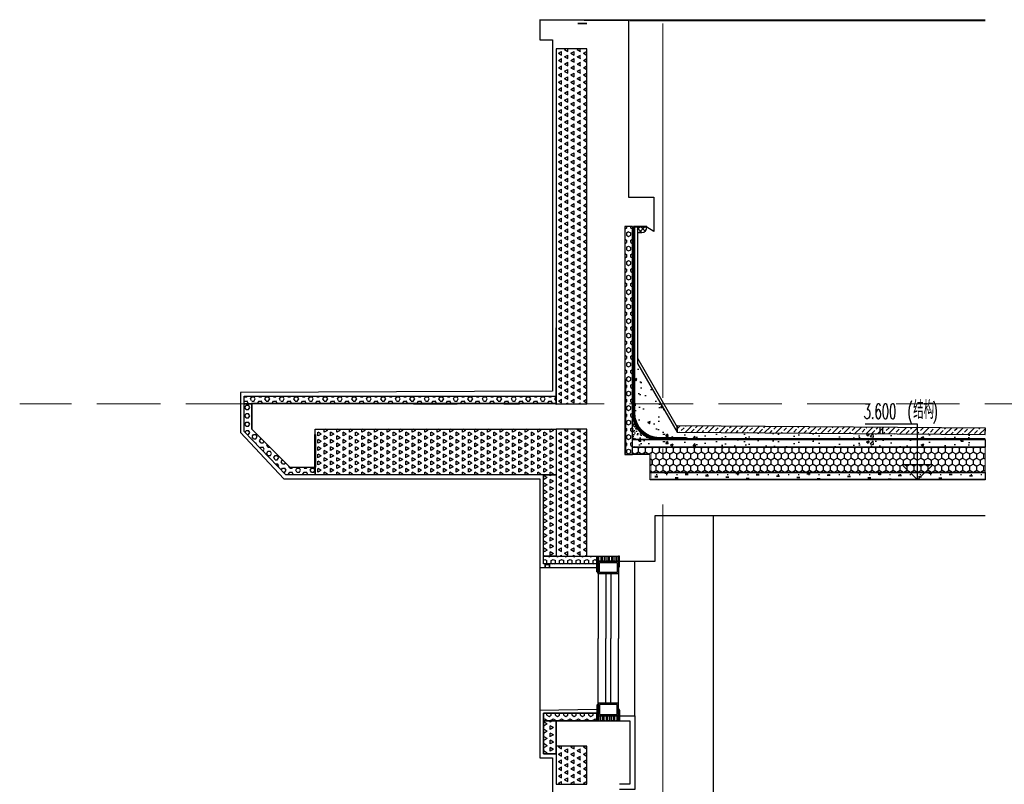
# Model space of a CAD drawing. Extents: x 447288 to 563800, y -194684 to 241749.
# Tile 40 of 91: x 472740 to 476622, y -146072 to -143057. Entities that reach past the tile are written whole.
import ezdxf

# ---------------------------------------------------------------- set-up
doc = ezdxf.new("R2010")
doc.units = 0
doc.header["$LTSCALE"] = 1000
for name, pattern in [('__DASH', [0.35, 0.25, -0.1]), ('DASH', [0.35, 0.25, -0.1]), ('DOTE', [2.4200000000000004, 2, -0.2, 0.02, -0.2])]:
    doc.linetypes.add(name, pattern=pattern)
doc.layers.get('0').update_dxf_attribs({"lineweight": 20})
doc.layers.add('A-ASIS', color=115, linetype='DASH', lineweight=0, plot=False)
for name, color, linetype in [('A-DIM_ELEV', 3, 'Continuous'), ('A-ELEV-LIN1', 40, 'Continuous'), ('A-ELEV-THIN', 7, 'Continuous'), ('A-ELEV-WIN1', 135, 'Continuous'), ('A-FACE', 7, 'Continuous'), ('A-OVER', 7, 'Continuous'), ('A-WATER-LAYER', 7, 'Continuous'), ('fill', 252, 'Continuous'), ('PUB_HATCH', 8, 'Continuous'), ('PUB_TEXT', 7, 'Continuous'), ('SURFACE', 6, 'Continuous'), ('主楼节点$0$13W$0$PUB_HATCH', 8, 'Continuous'), ('主楼节点$0$13W$0$SURFACE', 6, 'Continuous'), ('详图填充-建筑用保温砂浆', 8, 'Continuous'), ('详图填充-细石混凝土、混凝土', 8, 'Continuous'), ('详图现充-水泥砂浆', 8, 'Continuous')]:
    doc.layers.add(name, color=color, linetype=linetype)
for name, color, linetype, lineweight in [('DOTE', 10, 'DOTE', 9), ('WALL', 9, 'Continuous', 50), ('详图填充-防水层', 126, 'Continuous', 200), ('防水', 124, 'Continuous', 0)]:
    doc.layers.add(name, color=color, linetype=linetype, lineweight=lineweight)
doc.styles.add('_TCH_DIM', font='SIMPLEX.shx', dxfattribs={"width": 0.8, "bigfont": 'GBCBIG.shx'})
pattern_1 = [(150, (-634425.2555165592, -15960.36722741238), (-24.74667295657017, -14.28749487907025), [14.2875, -14.2875]), (210, (-634425.2555165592, -15960.36722741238), (-2.9565701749e-06, -28.57499487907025), [14.2875, -14.2875]), (90, (-634437.6288665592, -15967.5109774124), (-24.74667, 14.2875), [14.2875, -14.2875])]

# ---------------------------------------------------------------- blocks, each defined once
blk = doc.blocks.new('*U252')
at = {"layer": 'PUB_HATCH'}
h = blk.add_hatch(dxfattribs=at)
h.set_pattern_fill('HEX', color=256, scale=10, style=0)
h.set_pattern_definition([(0, (-753646.2738851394, 93819.31031401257), (0, 16.49778), [9.525, -19.05]), (120, (-753646.2738851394, 93819.31031401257), (-14.28749658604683, -8.248889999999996), [9.52499999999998, -19.04999999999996]), (60, (-753636.7488851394, 93819.31031401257), (-14.28749658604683, 8.248890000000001), [9.525, -19.05])])
h.paths.add_polyline_path([(-30.00000275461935, 30.00000275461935), (-30.00000275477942, -179.996885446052), (-1.600711e-10, -179.996885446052), (0, -5.82077e-11), (0, 30.00000275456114)])
at = {"layer": 'SURFACE'}
blk.add_lwpolyline([(-30.00000275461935, 30.00000275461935), (-30.00000275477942, -179.996885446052), (-1.600711e-10, -179.996885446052), (0, 0), (0, -5.82077e-11), (0, 30.00000275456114)], close=True, dxfattribs=at)
blk = doc.blocks.new('HesiBlk_20210815100903313')
at = {"layer": 'A-FACE'}
blk.add_hatch(color=251, dxfattribs=at).paths.add_polyline_path([(20, 0), (0, 0), (0, -15), (3, -15), (3, -3), (17, -3), (17, -15), (20, -15)])
at = {"layer": 'A-ASIS'}
blk.add_lwpolyline([(0, -15), (-20, -15)], dxfattribs=at)
at = {"layer": 'A-FACE'}
blk.add_lwpolyline([(20, 0), (0, 0), (0, -15), (3, -15), (3, -3), (17, -3), (17, -15), (20, -15)], close=True, dxfattribs=at)
blk = doc.blocks.new('*U251')
at = {"layer": 'PUB_HATCH'}
h = blk.add_hatch(dxfattribs=at)
h.set_pattern_fill('HEX', color=256, scale=10, style=0)
h.set_pattern_definition([(0, (-753646.2738851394, 93819.30698159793), (0, 16.49778), [9.525, -19.05]), (120, (-753646.2738851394, 93819.30698159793), (-14.28749658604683, -8.248889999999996), [9.524999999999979, -19.04999999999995]), (60, (-753636.7488851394, 93819.30698159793), (-14.28749658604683, 8.248890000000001), [9.525, -19.05])])
h.paths.add_polyline_path([(-30.00000275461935, 30.00000275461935), (-30.00000275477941, -180.000217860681), (-1.600675e-10, -180.000217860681), (0, -5.82077e-11), (0, 30.00000275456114)])
at = {"layer": 'SURFACE'}
blk.add_lwpolyline([(-30.00000275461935, 30.00000275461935), (-30.00000275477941, -180.000217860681), (-1.600675e-10, -180.000217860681), (0, 0), (0, -5.82077e-11), (0, 30.00000275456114)], close=True, dxfattribs=at)
blk = doc.blocks.new('*U122')
at = {"layer": 'fill'}
h = blk.add_hatch(dxfattribs=at)
h.set_pattern_fill('TRIANG', color=256, scale=10, angle=90, style=0)
h.set_pattern_definition([(150, (0, 3108.20780645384), (-24.74667295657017, -14.28749487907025), [14.2875, -14.2875]), (210, (0, 3108.20780645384), (-2.9565701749e-06, -28.57499487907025), [14.2875, -14.2875]), (90, (-12.37335, 3101.06405645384), (-24.74667, 14.2875), [14.2875, -14.2875])])
h.paths.add_polyline_path([(-20, 1679.10390323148), (100, 1679.10390323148), (100, 1529.10390322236), (-20, 1529.10390322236)])
at = {"layer": 'SURFACE'}
blk.add_lwpolyline([(-20, 1679.10390323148), (100, 1679.10390323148), (100, 1529.10390322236), (-20, 1529.10390322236)], close=True, dxfattribs=at)
blk = doc.blocks.new('*U123')
at = {"layer": 'fill'}
h = blk.add_hatch(dxfattribs=at)
h.set_pattern_fill('TRIANG', color=256, scale=10, angle=90, style=0)
h.set_pattern_definition([(150, (0, 3458.207802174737), (-24.74667295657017, -14.28749487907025), [14.2875, -14.2875]), (210, (0, 3458.207802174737), (-2.9565701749e-06, -28.57499487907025), [14.2875, -14.2875]), (90, (-12.37335, 3451.064052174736), (-24.74667, 14.2875), [14.2875, -14.2875])])
h.paths.add_polyline_path([(-20, 2029.103898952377), (100, 2029.103898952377), (100, 1529.10390322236), (-20, 1529.10390322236)])
at = {"layer": 'SURFACE'}
blk.add_lwpolyline([(-20, 2029.103898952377), (100, 2029.103898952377), (100, 1529.10390322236), (-20, 1529.10390322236)], close=True, dxfattribs=at)
blk = doc.blocks.new('*U129')
at = {"layer": 'fill'}
h = blk.add_hatch(dxfattribs=at)
h.set_pattern_fill('TRIANG', color=256, scale=10, angle=90, style=0)
h.set_pattern_definition([(150, (0, 4358.207819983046), (-24.74667295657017, -14.28749487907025), [14.2875, -14.2875]), (210, (0, 4358.207819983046), (-2.9565701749e-06, -28.57499487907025), [14.2875, -14.2875]), (90, (-12.37335, 4351.064069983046), (-24.74667, 14.2875), [14.2875, -14.2875])])
h.paths.add_polyline_path([(-20, 2929.103916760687), (100, 2929.103916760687), (100, 1529.10390322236), (-20, 1529.10390322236)])
at = {"layer": 'SURFACE'}
blk.add_lwpolyline([(-20, 2929.103916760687), (100, 2929.103916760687), (100, 1529.10390322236), (-20, 1529.10390322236)], close=True, dxfattribs=at)
blk = doc.blocks.new('A$C5B8A4F07')
at = {"layer": 'A-OVER'}
for p, q in [((3.500000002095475, -3.000000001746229), (3.500000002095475, -17.0000000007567)), ((10.50000000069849, -17.0000000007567), (10.50000000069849, -3.000000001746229)), ((17.50000000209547, -3.000000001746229), (17.50000000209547, -17.0000000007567)), ((24.50000000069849, -17.0000000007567), (24.50000000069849, -3.000000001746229)), ((31.50000000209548, -3.000000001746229), (31.50000000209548, -17.0000000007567)), ((38.50000000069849, -17.0000000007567), (38.50000000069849, -3.000000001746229)), ((45.50000000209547, -3.000000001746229), (45.50000000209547, -17.0000000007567)), ((52.50000000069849, -17.0000000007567), (52.50000000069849, -3.000000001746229)), ((59.50000000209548, -3.000000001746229), (59.50000000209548, -17.0000000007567)), ((66.50000000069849, -17.0000000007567), (66.50000000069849, -3.000000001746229)), ((73.50000000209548, -3.000000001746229), (73.50000000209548, -17.0000000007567))]:
    blk.add_line(p, q, dxfattribs=at)
for centre, major_axis, ratio, start_param, end_param in [((77.00000000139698, -3.000000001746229), (-3.499999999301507, 3.464245e-10), 0.8571428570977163, 3.682692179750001, 6.28318530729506), ((3.0267984e-09, -17.0000000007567), (-3.499999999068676, 5.55234e-11), 0.8571428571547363, 1.570796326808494, 3.1415926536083), ((7.000000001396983, -3.000000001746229), (-3.499999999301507, 3.464245e-10), 0.8571428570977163, 3.141592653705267, 6.28318530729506), ((14, -17.0000000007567), (3.499999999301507, 3.671023e-10), 0.8571428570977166, 3.141592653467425, 4.712388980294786), ((14.0000000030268, -17.0000000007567), (-3.499999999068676, 5.55234e-11), 0.8571428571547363, 1.570796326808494, 3.1415926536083), ((21.00000000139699, -3.000000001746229), (-3.499999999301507, 3.464245e-10), 0.8571428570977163, 3.141592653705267, 6.28318530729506), ((28, -17.0000000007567), (3.499999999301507, 3.671023e-10), 0.8571428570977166, 3.141592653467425, 4.712388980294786), ((28.0000000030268, -17.0000000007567), (-3.499999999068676, 5.55234e-11), 0.8571428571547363, 1.570796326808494, 3.1415926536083), ((35.00000000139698, -3.000000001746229), (-3.499999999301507, 3.464245e-10), 0.8571428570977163, 3.141592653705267, 6.28318530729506), ((42, -17.0000000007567), (3.499999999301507, 3.671023e-10), 0.8571428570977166, 3.141592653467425, 4.712388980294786), ((42.00000000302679, -17.0000000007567), (-3.499999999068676, 5.55234e-11), 0.8571428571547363, 1.570796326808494, 3.1415926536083), ((49.00000000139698, -3.000000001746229), (-3.499999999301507, 3.464245e-10), 0.8571428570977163, 3.141592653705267, 6.28318530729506), ((56, -17.0000000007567), (3.499999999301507, 3.671023e-10), 0.8571428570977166, 3.141592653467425, 4.712388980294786), ((56.0000000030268, -17.0000000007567), (-3.499999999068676, 5.55234e-11), 0.8571428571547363, 1.570796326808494, 3.1415926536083), ((63.00000000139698, -3.000000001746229), (-3.499999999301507, 3.464245e-10), 0.8571428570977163, 3.141592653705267, 6.28318530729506), ((70, -17.0000000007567), (3.499999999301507, 3.671023e-10), 0.8571428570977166, 3.141592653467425, 4.712388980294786), ((70.0000000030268, -17.0000000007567), (-3.499999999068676, 5.55234e-11), 0.8571428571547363, 1.570796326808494, 3.1415926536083)]:
    blk.add_ellipse(centre, major_axis=major_axis, ratio=ratio, start_param=start_param, end_param=end_param, dxfattribs=at)
blk = doc.blocks.new('A$C768061CF')
at = {"layer": '防水'}
h = blk.add_hatch(color=256, dxfattribs=at)
edge = h.paths.add_edge_path()
edge.add_line((5, 1.55705493e-08), (5, 70.00000001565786))
edge.add_arc((-4.692196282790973, 70.38075277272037), 9.699672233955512, 298.93047216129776, 357.75032269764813, ccw=False)
edge.add_line((0, 61.89152810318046), (0, 1.55705493e-08))
edge.add_line((0, 1.55705493e-08), (5, 1.55705493e-08))
h = blk.add_hatch(color=256, dxfattribs=at)
edge = h.paths.add_edge_path()
edge.add_line((85, 1.55705493e-08), (85, 49.44352616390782))
edge.add_arc((94.69219628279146, 49.82427892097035), 9.699672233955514, 182.2496773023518, 241.0695278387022)
edge.add_line((90, 41.33505425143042), (90, 1.55705493e-08))
edge.add_line((90, 1.55705493e-08), (85, 1.55705493e-08))
at = {"layer": 'A-ELEV-WIN1'}
for points in [[(5, 20.00000000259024), (85, 20.00000000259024), (85, 70.00000000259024), (5, 70.00000000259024)], [(5, 20.00000000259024), (85, 20.00000000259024), (85, 70.00000000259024), (5, 70.00000000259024)], [(10, 25.00000000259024), (80, 25.00000000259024), (80, 65.00000000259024), (10, 65.00000000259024)]]:
    blk.add_lwpolyline(points, close=True, dxfattribs=at)
at = {"layer": 'A-OVER'}
for points in [[(5, 1.55705493e-08), (5, 70.00000001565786, -0.262437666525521), (0, 61.89152810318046), (0, 1.55705493e-08)], [(85, 1.55705493e-08), (85, 49.44352616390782, 0.262437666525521), (90, 41.33505425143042), (90, 1.55705493e-08)]]:
    blk.add_lwpolyline(points, format="xyb", close=True, dxfattribs=at)
at = {"layer": 'PUB_HATCH'}
blk.add_line((85, 20.00000001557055), (85, 1.55705493e-08), dxfattribs=at)
at = {"layer": 'A-OVER'}
blk.add_blockref('A$C5B8A4F07', (4.999999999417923, 19.99999999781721), dxfattribs=at)
blk = doc.blocks.new('*U151')
blk.add_lwpolyline([(-45.00000000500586, 0), (45.00000000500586, 0)])
at = {"layer": 'A-ELEV-WIN1'}
for p, q in [((-39.99999999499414, 70.0000000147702), (-40.00000001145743, 325.0095937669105)), ((-9.999999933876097, 70.00000001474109), (-9.999999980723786, 325.0095937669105)), ((10.0000000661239, 70.00000001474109), (10.00000001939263, 325.0095937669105)), ((40.00000000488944, 70.0000000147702), (39.99999998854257, 325.0095937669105))]:
    blk.add_line(p, q, dxfattribs=at)
at = {"layer": 'A-OVER'}
blk.add_blockref('A$C768061CF', (-44.99999999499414, 1.2179953e-08), dxfattribs=at)
blk = doc.blocks.new('SDFGRJ')
h = blk.add_hatch()
h.set_pattern_fill('ANSI33', color=253, scale=9.999999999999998)
h.set_pattern_definition([(45, (-1292830.606647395, -241697.476385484), (-22.45064030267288, 22.45064030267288), []), (45, (-1292808.155997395, -241697.476385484), (-22.45064030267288, 22.45064030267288), [15.875, -7.9375])])
h.paths.add_polyline_path([(1661.406927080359, 3978.810922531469), (1661.656914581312, 4003.809672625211), (447.0102733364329, 4012.978851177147), (447.010341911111, 3987.977600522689)])
at = {"layer": 'fill'}
h = blk.add_hatch(dxfattribs=at)
h.set_pattern_fill('TRIANG', color=256, scale=10, angle=90, style=0)
h.set_pattern_definition(pattern_1)
h.paths.add_polyline_path([(-980.0075742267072, 3999.992561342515), (-29.99688856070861, 3999.992561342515), (-29.99688856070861, 3819.992556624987), (-980.0075742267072, 3819.992556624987)])
h = blk.add_hatch(dxfattribs=at)
h.set_pattern_fill('TRIANG', color=256, scale=10, angle=90, style=0)
h.set_pattern_definition(pattern_1)
h.paths.add_polyline_path([(-79.99688856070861, 3819.992556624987), (-29.99688856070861, 3819.992556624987), (-29.99377956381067, 3499.992560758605), (-79.99377956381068, 3499.992560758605)])
h = blk.add_hatch(dxfattribs=at)
h.set_pattern_fill('TRIANG', color=256, scale=10, angle=90, style=0)
h.set_pattern_definition(pattern_1)
h.paths.add_polyline_path([(-79.99711196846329, 2849.9917697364), (-29.99711196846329, 2849.9917697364), (-29.99634623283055, 2719.992555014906), (-79.99634623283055, 2719.992555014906)])
at = {"layer": 'PUB_HATCH'}
h = blk.add_hatch(dxfattribs=at)
h.set_pattern_fill('ANSI37', color=256, scale=8)
h.set_pattern_definition([(45, (-1588789.42898405, -254967.2677608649), (-8.980256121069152, 8.980256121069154), []), (135, (-1588789.42898405, -254967.2677608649), (-8.980256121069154, -8.980256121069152), [])])
edge = h.paths.add_edge_path()
edge.add_line((290.0031074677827, 4775.541803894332), (307.220870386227, 4775.541802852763))
edge.add_arc((305.3808390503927, 4797.317526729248), 21.85332619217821, 274.8299740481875, 358.001322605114)
edge.add_line((327.220870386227, 4796.55536129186), (290.0031087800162, 4796.555361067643))
edge.add_line((290.0031087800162, 4796.555361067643), (290.0031074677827, 4775.541803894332))
h = blk.add_hatch(dxfattribs=at)
h.set_pattern_fill('HONEY', color=256, scale=10, angle=90)
h.set_pattern_definition([(90, (-929990.7734289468, -70181.59167557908), (-13.74815, 23.8125), [15.875, -31.75]), (210, (-929990.7734289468, -70181.59167557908), (-13.74815492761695, -23.81249715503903), [15.875, -31.75]), (150, (-929990.7734289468, -70181.59167557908), (-27.49630492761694, 2.8449609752e-06), [-31.75, 15.875])])
h.paths.add_polyline_path([(270.0031087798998, 3929.922105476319), (270.0031087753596, 3899.992560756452), (340.0031072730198, 3899.992560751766), (340.0031072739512, 3829.922105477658), (1661.40692707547, 3829.922107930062), (1661.406927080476, 3929.922107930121)])
h = blk.add_hatch(dxfattribs=at)
h.set_pattern_fill('焦渣矿渣', color=256, scale=10)
h.set_pattern_definition([(0, (-928810.6583127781, -70131.521241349), (20, 34.64), [4, -36]), (300, (-928810.6583127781, -70131.521241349), (39.99911998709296, -0.0005080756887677), [4, -36]), (240, (-928806.6583127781, -70131.521241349), (19.99911998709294, -34.64050807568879), [4, -36]), (270, (-928794.658312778, -70131.521241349), (40, -20.00000000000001), [6, -28.64]), (270, (-928790.658312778, -70131.521241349), (40, -20.00000000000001), [6, -28.64]), (270, (-928786.658312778, -70131.521241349), (40, -20.00000000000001), [6, -28.64])])
h.paths.add_polyline_path([(340.0031072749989, 3829.922105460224), (1661.406927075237, 3829.922107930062), (1661.406927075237, 3799.992542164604), (340.0031072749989, 3799.992539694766)])
at = {"layer": '主楼节点$0$13W$0$PUB_HATCH'}
h = blk.add_hatch(dxfattribs=at)
h.set_pattern_fill('HEX', color=256, scale=10, angle=360, style=0)
h.set_pattern_definition([(360, (497714.936878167, -1007922.094760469), (4e-15, 16.49778), [9.525, -19.05]), (119.9999999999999, (497714.936878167, -1007922.094760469), (-14.28749658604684, -8.248889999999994), [9.525, -19.05]), (59.99999999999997, (497724.4618781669, -1007922.094760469), (-14.28749658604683, 8.248890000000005), [9.525, -19.05])])
h.paths.add_polyline_path([(-1259.996890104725, 4099.992551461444), (-1259.996890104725, 4129.992551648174), (-29.97098232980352, 4129.992555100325), (-29.97098231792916, 4099.992555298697)])
h = blk.add_hatch(dxfattribs=at)
h.set_pattern_fill('HEX', color=256, scale=10, angle=360, style=0)
h.set_pattern_definition([(0, (-634362.2555119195, -15960.36722741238), (4e-15, 16.49778), [9.525, -19.05]), (119.9999999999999, (-634362.2555119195, -15960.36722741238), (-14.28749658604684, -8.248889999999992), [9.525, -19.05]), (59.99999999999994, (-634352.7305119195, -15960.36722741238), (-14.28749658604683, 8.248890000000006), [9.525, -19.05])])
h.paths.add_polyline_path([(-1259.996890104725, 4099.99256055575), (-1229.996890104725, 4099.992560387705), (-1229.996890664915, 3999.992562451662), (-1080.141584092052, 3849.992562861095), (-980.0075742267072, 3849.992562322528), (-980.007574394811, 3819.992562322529), (-1096.033178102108, 3819.992562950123), (-1259.996890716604, 3990.769693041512)])
at = {"layer": '详图填充-建筑用保温砂浆'}
h = blk.add_hatch(dxfattribs=at)
h.set_pattern_fill('HEX', color=256, scale=10, angle=270, style=0)
h.set_pattern_definition([(270, (-928449.2773537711, -69802.11021512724), (16.49778, -3e-15), [9.525, -19.05]), (29.99999999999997, (-928449.2773537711, -69802.11021512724), (-8.248889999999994, 14.28749658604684), [9.525, -19.05]), (330, (-928449.2773537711, -69811.63521512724), (8.248890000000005, 14.28749658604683), [9.525, -19.05])])
h.paths.add_polyline_path([(270.0031087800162, 4799.662846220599), (240.0031087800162, 4799.662846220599), (240.0031087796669, 3899.99256075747), (270.003108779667, 3899.99256075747)])
at = {"layer": '详图填充-细石混凝土、混凝土'}
h = blk.add_hatch(dxfattribs=at)
h.set_pattern_fill('混凝土', color=256, scale=15)
h.set_pattern_definition([(50, (-896474.8562174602, -52214.72821954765), (107.589027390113, -9.412820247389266), [11.25, -123.75]), (355, (-896474.8562174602, -52214.72821954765), (-20.81270004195, 112.8288200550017), [9, -99]), (100.4514, (-896465.8904654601, -52215.51262054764), (86.77640725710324, 103.415931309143), [9.5610285, -105.1713168]), (46.1842, (-896474.8562174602, -52184.72821954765), (160.0861572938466, -24.82785214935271), [16.875, -185.625]), (96.6356, (-896461.51570571, -52186.79721559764), (140.1994058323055, 146.1176806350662), [14.3415432, -157.75695]), (351.1842000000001, (-896474.8562174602, -52184.72821954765), (140.1992917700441, 146.1177901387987), [13.5, -148.5]), (21, (-896459.8562174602, -52192.22821954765), (89.53605781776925, -60.39283359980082), [11.25, -123.75]), (326, (-896459.8562174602, -52192.22821954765), (36.49729978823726, 108.7725067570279), [9, -99]), (71.4514, (-896452.3948825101, -52197.26096044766), (126.0333942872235, 48.37957450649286), [9.5610285, -105.1713168]), (37.5, (-896474.8562174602, -52214.72821954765), (1.8239782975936, 49.93407807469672), [0, -97.80000000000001, 0, -100.5, 0, -99.375]), (7.499999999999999, (-896474.8562174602, -52214.72821954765), (39.46043061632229, 59.16175678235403), [0, -57.3, 0, -95.54999999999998, 0, -37.875]), (327.5, (-896508.3062174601, -52214.72821954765), (80.07336542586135, -3.383230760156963), [0, -37.5, 0, -117, 0, -155.25]), (317.5, (-896523.3062174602, -52214.72821954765), (87.47792540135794, 15.01574734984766), [0, -48.75, 0, -77.69999999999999, 0, -110.25])])
edge = h.paths.add_edge_path()
edge.add_line((290.0031087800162, 4259.922105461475), (447.010341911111, 3987.977600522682))
edge.add_line((447.010341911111, 3987.977600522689), (1661.406926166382, 3978.810920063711))
edge.add_line((1661.406926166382, 3978.810920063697), (1661.406926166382, 3962.922105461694))
edge.add_line((1661.406926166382, 3962.922105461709), (490.4221629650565, 3962.922105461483))
edge.add_line((490.4221629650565, 3962.922105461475), (384.2126358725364, 3967.922105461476))
edge.add_arc((376.9745267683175, 4066.628711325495), 98.97163363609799, 180.1196065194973, 274.19396609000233, ccw=False)
edge.add_line((278.0031087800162, 4066.422105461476), (278.0031087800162, 4259.731738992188))
edge.add_line((278.0031087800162, 4259.731738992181), (290.0031087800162, 4259.922105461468))
h = blk.add_hatch(dxfattribs=at)
h.set_pattern_fill('混凝土', color=256, scale=5)
h.set_pattern_definition([(50, (-1363669.277353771, -342137.0916755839), (35.86300913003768, -3.137606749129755), [3.75, -41.25]), (355, (-1363669.277353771, -342137.0916755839), (-6.93756668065, 37.6096066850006), [3, -33]), (100.4514, (-1363666.288769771, -342137.3531425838), (28.92546908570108, 34.47197710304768), [3.1870095, -35.0571056]), (46.18420000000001, (-1363669.277353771, -342127.0916755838), (53.36205243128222, -8.275950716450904), [5.624999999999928, -61.87499999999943]), (96.6356, (-1363664.830516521, -342127.7813409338), (46.73313527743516, 48.70589354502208), [4.780514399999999, -52.58565]), (351.1842000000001, (-1363669.277353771, -342127.0916755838), (46.73309725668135, 48.70593004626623), [4.5, -49.5]), (21, (-1363664.277353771, -342129.5916755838), (29.84535260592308, -20.13094453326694), [3.75, -41.25]), (326, (-1363664.277353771, -342129.5916755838), (12.16576659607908, 36.25750225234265), [3, -33]), (71.4514, (-1363661.790242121, -342131.2692558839), (42.01113142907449, 16.12652483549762), [3.1870095, -35.0571056]), (37.5, (-1363669.277353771, -342137.0916755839), (0.6079927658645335, 16.64469269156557), [0, -32.6, 0, -33.5, 0, -33.125]), (7.499999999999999, (-1363669.277353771, -342137.0916755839), (13.15347687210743, 19.72058559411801), [0, -19.1, 0, -31.85, 0, -12.625]), (327.5, (-1363680.427353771, -342137.0916755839), (26.69112180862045, -1.127743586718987), [0, -12.5, 0, -39, 0, -51.75]), (317.5, (-1363685.427353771, -342137.0916755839), (29.15930846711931, 5.005249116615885), [0, -16.25, 0, -25.9, 0, -36.75])])
edge = h.paths.add_edge_path()
edge.add_line((370.0031087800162, 3959.922105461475), (270.0031087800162, 3959.922105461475))
edge.add_line((270.0031087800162, 3959.922105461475), (270.0031087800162, 4059.922105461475))
edge.add_arc((370.0031087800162, 4059.922105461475), 100, 540, 630)
h = blk.add_hatch(dxfattribs=at)
h.set_pattern_fill('混凝土', color=256, scale=15)
h.set_pattern_definition([(50, (-896474.7807361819, -52243.61674927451), (107.589027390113, -9.412820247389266), [11.25, -123.75]), (355, (-896474.7807361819, -52243.61674927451), (-20.81270004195, 112.8288200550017), [9, -99]), (100.4514, (-896465.8149841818, -52244.4011502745), (86.77640725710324, 103.415931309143), [9.5610285, -105.1713168]), (46.1842, (-896474.7807361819, -52213.61674927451), (160.0861572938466, -24.82785214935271), [16.875, -185.625]), (96.6356, (-896461.4402244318, -52215.6857453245), (140.1994058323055, 146.1176806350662), [14.3415432, -157.75695]), (351.1842000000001, (-896474.7807361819, -52213.61674927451), (140.1992917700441, 146.1177901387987), [13.5, -148.5]), (21, (-896459.7807361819, -52221.11674927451), (89.53605781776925, -60.39283359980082), [11.25, -123.75]), (326, (-896459.7807361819, -52221.11674927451), (36.49729978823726, 108.7725067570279), [9, -99]), (71.4514, (-896452.3194012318, -52226.14949017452), (126.0333942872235, 48.37957450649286), [9.5610285, -105.1713168]), (37.5, (-896474.7807361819, -52243.61674927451), (1.8239782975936, 49.93407807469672), [0, -97.80000000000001, 0, -100.5, 0, -99.375]), (7.499999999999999, (-896474.7807361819, -52243.61674927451), (39.46043061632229, 59.16175678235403), [0, -57.3, 0, -95.54999999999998, 0, -37.875]), (327.5, (-896508.2307361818, -52243.61674927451), (80.07336542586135, -3.383230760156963), [0, -37.5, 0, -117, 0, -155.25]), (317.5, (-896523.230736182, -52243.61674927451), (87.47792540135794, 15.01574734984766), [0, -48.75, 0, -77.69999999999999, 0, -110.25])])
h.paths.add_polyline_path([(270.0031087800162, 3959.922105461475), (1661.4069270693, 3959.922107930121), (1661.4069270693, 3929.922107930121), (270.0031087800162, 3929.922105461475)])
at = {"color": 0}
blk.add_line((589.9999884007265, 199.9925607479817), (590.000007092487, 3659.992541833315), dxfattribs=at)
blk.add_lwpolyline([(447.010341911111, 3987.977600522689), (447.0102733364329, 4012.978851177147)])
at = {"layer": 'A-ASIS'}
blk.add_lwpolyline([(270.0031087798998, 3929.922105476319), (1661.406927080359, 3929.922107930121), (1661.406927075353, 3829.922107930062), (340.0031072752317, 3829.922105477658), (340.0031072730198, 3899.992560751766), (270.0031087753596, 3899.992560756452)], close=True, dxfattribs=at)
at = {"layer": 'A-DIM_ELEV'}
for p, q in [((1394.266482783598, 4019.658140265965, 1499.999999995), (1187.473777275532, 4019.658140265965, 1499.999999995)), ((1394.266482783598, 3799.992551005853, 1499.999999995), (1394.266482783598, 4019.658140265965, 1499.999999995)), ((1394.266482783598, 3799.992551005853, 1499.999999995), (1334.266482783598, 3859.992551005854, 1499.999999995)), ((1454.266482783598, 3859.992551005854, 1499.999999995), (1334.266482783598, 3859.992551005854, 1499.999999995)), ((1394.266482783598, 3799.992551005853, 1499.999999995), (1454.266482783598, 3859.992551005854, 1499.999999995))]:
    blk.add_line(p, q, dxfattribs=at)
at = {"layer": 'A-ELEV-LIN1'}
blk.add_lwpolyline([(1661.406927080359, 3978.810922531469), (1661.656914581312, 4003.809672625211), (447.0102733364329, 4012.978851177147), (447.010341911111, 3987.977600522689)], close=True, dxfattribs=at)
for points in [[(1247.010353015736, 3983.930111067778), (1247.010284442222, 4008.930957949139)], [(1257.010353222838, 3983.85462764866), (1257.010284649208, 4008.855469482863)]]:
    blk.add_lwpolyline(points, dxfattribs=at)
at = {"layer": 'A-ELEV-THIN'}
blk.add_lwpolyline([(290.0031074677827, 4775.541803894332), (307.220870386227, 4775.541802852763, 0.3797213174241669), (327.220870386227, 4796.555360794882), (327.220870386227, 4796.55536129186), (290.0031087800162, 4796.555361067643)], format="xyb", close=True, dxfattribs=at)
at = {"layer": 'A-ELEV-THIN', "linetype": '__DASH', "ltscale": 0.25, "const_width": 2}
blk.add_lwpolyline([(-30.97190956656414, 4399.969456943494), (-30.9719095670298, 4100.969456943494), (-1230.996890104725, 4100.991954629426), (-1230.99688936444, 3999.99195058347)], dxfattribs=at)
at = {"layer": 'A-ELEV-THIN'}
blk.add_lwpolyline([(-31.97190956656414, 4399.969456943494), (-31.9719095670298, 4101.969456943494), (-1231.996890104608, 4101.991954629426), (-1231.99688936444, 3999.991950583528)], dxfattribs=at)
at = {"layer": 'A-OVER'}
for points in [[(260.0031084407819, 5612.142610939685), (-94.99673186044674, 5614.992569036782), (-94.99673186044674, 5534.992569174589), (-44.99689119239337, 5534.992569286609), (-44.99689066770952, 4150.012719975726)], [(-94.99673186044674, 5614.992569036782), (1661.406926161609, 5614.992563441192)], [(-94.99673186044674, 5614.992569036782), (255.003108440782, 5612.142610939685), (255.0031088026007, 4914.99256140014), (355.0018663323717, 4914.992560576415), (355.0018651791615, 4779.992559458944), (327.2208684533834, 4796.555361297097)], [(260.0031084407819, 5612.142611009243), (1661.406926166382, 5612.142611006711)], [(-44.99689066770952, 4150.012719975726), (-1274.996889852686, 4144.992562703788), (-1274.996890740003, 3986.600683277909), (-1104.463808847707, 3804.992562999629), (-94.99688927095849, 3804.992558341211), (-94.99689079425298, 3454.977326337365)], [(220.0031086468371, 3479.325033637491), (360.0031086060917, 3479.992560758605), (360.003109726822, 3659.992541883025), (1661.406926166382, 3659.992541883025)], [(-94.99689079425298, 3454.977326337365), (130.003108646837, 3454.977326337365)], [(-94.99689081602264, 3454.977326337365), (-94.99689081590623, 2704.992555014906)], [(130.003108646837, 2894.993582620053), (-94.99689081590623, 2890.732689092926), (-94.99689081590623, 2704.992555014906), (-44.99689047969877, 2704.992555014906), (-44.99689076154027, 2554.992555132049)]]:
    blk.add_lwpolyline(points, dxfattribs=at)
blk.add_lwpolyline([(90.00310845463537, 5599.992569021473), (90.00310843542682, 5599.992569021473), (55.00310843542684, 5599.992569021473), (55.00310843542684, 5599.992569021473)], close=True, dxfattribs=at)
at = {"layer": 'A-OVER', "elevation": -500}
for points in [[(279.983760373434, 2869.978701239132), (279.983760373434, 3479.61102443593)], [(190.003108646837, 2849.992446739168), (260.0594676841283, 2849.983266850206), (260.0021768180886, 2599.995112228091), (220.003108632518, 2599.992551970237)], [(220.0031086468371, 2870.640900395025), (280.0640506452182, 2869.978682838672), (279.9975941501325, 2579.996392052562), (220.0043887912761, 2579.992552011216)]]:
    blk.add_lwpolyline(points, dxfattribs=at)
at = {"layer": 'A-WATER-LAYER'}
for points in [[(270.0031087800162, 4799.662846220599), (270.0031087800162, 4066.422105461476, 0.414213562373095), (376.5031087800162, 3959.922105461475), (480.5070895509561, 3959.922105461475)], [(273.0031087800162, 4799.662846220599), (273.0031087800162, 4066.422105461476, 0.4142135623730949), (376.5031087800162, 3962.922105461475), (480.5070895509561, 3962.922105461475)], [(327.2205221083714, 4799.662846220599), (275.0031087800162, 4799.662846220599), (275.0031087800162, 4066.422105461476, 0.4142135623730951), (376.5031087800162, 3964.922105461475), (480.1380353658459, 3964.922105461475), (489.6840545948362, 3959.922105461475), (1661.406927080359, 3959.92210792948)], [(327.2205221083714, 4796.54544539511), (278.0031087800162, 4796.558558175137), (278.0031087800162, 4066.422105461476, 0.4142135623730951), (376.5031087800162, 3967.922105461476), (480.8761437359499, 3967.922105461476), (490.4221629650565, 3962.922105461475), (1661.406927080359, 3962.92210792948)]]:
    blk.add_lwpolyline(points, format="xyb", dxfattribs=at)
for points in [[(290.0031087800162, 4796.555361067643), (290.0031087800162, 4259.922105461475), (447.010341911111, 3987.977600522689), (1661.406927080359, 3978.810922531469)], [(290.0031087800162, 4279.922105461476), (447.0102870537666, 4007.977695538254)]]:
    blk.add_lwpolyline(points, dxfattribs=at)
at = {"layer": 'DOTE'}
blk.add_line((390.0000024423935, -716.0806560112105), (390.0000024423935, 5599.992577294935), dxfattribs=at)
at = {"layer": 'PUB_HATCH'}
blk.add_lwpolyline([(340.0031072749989, 3829.922105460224), (1661.406927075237, 3829.922107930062), (1661.406927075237, 3799.992542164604), (340.0031072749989, 3799.992539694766)], close=True, dxfattribs=at)
at = {"layer": 'SURFACE', "linetype": 'ByBlock'}
blk.add_lwpolyline([(270.0031087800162, 4799.662846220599), (240.0031087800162, 4799.662846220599), (240.0031087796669, 3899.99256075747), (270.003108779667, 3899.99256075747)], close=True, dxfattribs=at)
at = {"layer": 'SURFACE'}
for points in [[(270.0031087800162, 3959.922105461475), (1661.4069270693, 3959.922107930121), (1661.4069270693, 3929.922107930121), (270.0031087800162, 3929.922105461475)], [(-79.99688856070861, 3819.992556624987), (-29.99688856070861, 3819.992556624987), (-29.99377956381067, 3499.992560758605), (-79.99377956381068, 3499.992560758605)], [(-79.99711196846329, 2849.9917697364), (-29.99711196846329, 2849.9917697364), (-29.99634623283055, 2719.992555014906), (-79.99634623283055, 2719.992555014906)]]:
    blk.add_lwpolyline(points, close=True, dxfattribs=at)
blk.add_lwpolyline([(1661.40692707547, 3829.922107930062), (1661.40692707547, 3829.922107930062), (340.0031072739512, 3829.922105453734), (340.0031072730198, 3899.992560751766), (270.0031087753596, 3899.992560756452), (270.0031087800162, 3929.922105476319), (1661.4069270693, 3929.922107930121)], dxfattribs=at)
at = {"layer": 'SURFACE', "color": 6}
blk.add_lwpolyline([(-29.99999755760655, 2719.992555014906), (-29.99999755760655, 2749.992555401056), (-29.9997030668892, 2749.992556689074), (-30.00029204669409, 2849.992557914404), (130.0031208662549, 2849.992204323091), (130.0030964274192, 2879.992204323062), (-79.99711196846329, 2879.992527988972), (-79.99634631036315, 2719.992555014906), (-29.99634615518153, 2719.992555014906)], dxfattribs=at)
blk.add_lwpolyline([(-29.99689063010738, 2599.992555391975), (90.00310866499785, 2599.992555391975), (90.00310866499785, 2749.992555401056), (-29.99689063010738, 2749.992555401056)], close=True, dxfattribs=at)
at = {"layer": 'WALL', "color": 0}
blk.add_lwpolyline([(-980.0075742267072, 3849.992562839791), (-980.007573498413, 3979.992561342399)], dxfattribs=at)
at = {"layer": '主楼节点$0$13W$0$SURFACE'}
for points in [[(-1259.996890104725, 4099.992551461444), (-1259.996890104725, 4129.992551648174), (-29.97098232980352, 4129.992555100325), (-29.97098231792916, 4099.992555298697)], [(-1259.996890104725, 4099.99256055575), (-1229.996890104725, 4099.992560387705), (-1229.996890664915, 3999.992562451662), (-1080.141584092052, 3849.992562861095), (-980.0075742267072, 3849.992562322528), (-980.007574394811, 3819.992562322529), (-1096.033178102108, 3819.992562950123), (-1259.996890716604, 3990.769693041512)], [(-980.0075742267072, 3999.992561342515), (-29.99688856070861, 3999.992561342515), (-29.99688856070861, 3819.992556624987), (-980.0075742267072, 3819.992556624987)]]:
    blk.add_lwpolyline(points, close=True, dxfattribs=at)
at = {"layer": '详图填充-防水层', "linetype": 'DASH', "ltscale": 0.1, "const_width": 3}
for points in [[(271.5031087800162, 4799.662846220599), (271.5031087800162, 4066.422105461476, 0.4142135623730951), (376.5031087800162, 3961.422105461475), (480.5070895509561, 3961.422105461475)], [(327.2205221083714, 4798.095829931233), (276.5031087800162, 4798.095484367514), (276.5031087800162, 4066.422105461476, 0.4142135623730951), (376.5031087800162, 3966.422105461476), (480.5070895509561, 3966.422105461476), (490.0531087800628, 3961.422105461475), (1661.406927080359, 3961.42210792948)]]:
    blk.add_lwpolyline(points, format="xyb", dxfattribs=at)
at = {"layer": '详图填充-防水层', "linetype": 'DASH', "ltscale": 0.1, "const_width": 1.5}
blk.add_lwpolyline([(245.0031087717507, 4199.992560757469), (245.0031087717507, 3904.992560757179), (345.0031087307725, 3904.992560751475), (345.0031087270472, 3804.992550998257), (1661.656915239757, 3804.992541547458)], dxfattribs=at)
at = {"layer": '详图现充-水泥砂浆'}
blk.add_lwpolyline([(370.0031087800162, 3959.922105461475), (270.0031087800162, 3959.922105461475), (270.0031087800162, 4059.922105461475, 0.4142135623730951)], format="xyb", close=True, dxfattribs=at)
at = {"xscale": -1}
for name, p in [('*U129', (70.0031144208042, 2570.88865525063)), ('*U123', (70.00311350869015, 1970.888657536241)), ('*U122', (70.00000244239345, 1070.888652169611))]:
    blk.add_blockref(name, p, dxfattribs=at)
at = {"xscale": -1, "rotation": 270}
for name, p in [('*U252', (100.0031058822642, 3499.992560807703, -500)), ('*U251', (100.0031058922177, 2879.992205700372, -500))]:
    blk.add_blockref(name, p, dxfattribs=at)
blk.add_blockref('HesiBlk_20210815100903313', (-74.9968866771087, 3469.977326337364))
at = {"layer": 'A-OVER', "xscale": -1, "rotation": 180}
blk.add_blockref('*U151', (175.0031086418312, 3499.992560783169, -500), dxfattribs=at)
at = {"layer": 'A-OVER'}
blk.add_blockref('*U151', (175.0031086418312, 2849.973373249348, -500), dxfattribs=at)
at = {"layer": 'PUB_TEXT', "style": '_TCH_DIM'}
for s, height, width, p in [('结构', 71.48936170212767, 0.8, (1377.073777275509, 4040.658140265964, 1499.999999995)), ('3.600', 59.5, 0.5647058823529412, (1181.473777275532, 4040.658140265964, 1499.999999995)), ('(', 59.5, 0.5647058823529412, (1354.673777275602, 4040.658140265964, 1499.999999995)), (')', 59.5, 0.5647058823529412, (1453.32909642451, 4040.658140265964, 1499.999999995))]:
    blk.add_text(s, height=height, dxfattribs=dict(at, width=width)).set_placement(p)

msp = doc.modelspace()

# ---------------------------------------------------------------- linework, layer by layer
at = {"layer": 'A-ASIS'}
msp.add_lwpolyline([(477494.9393459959, -144571.5644951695), (472740.2258655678, -144571.5644894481)], dxfattribs=at)
at = {"layer": 'DOTE'}
msp.add_line((475275.5020430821, -149387.6377063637), (475275.5020430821, -143071.5644730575), dxfattribs=at)

# ---------------------------------------------------------------- block references
at = {"layer": 'A-OVER'}
msp.add_blockref('SDFGRJ', (474885.5020407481, -148671.5570503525), dxfattribs=at)

doc.saveas('drawing.dxf')
